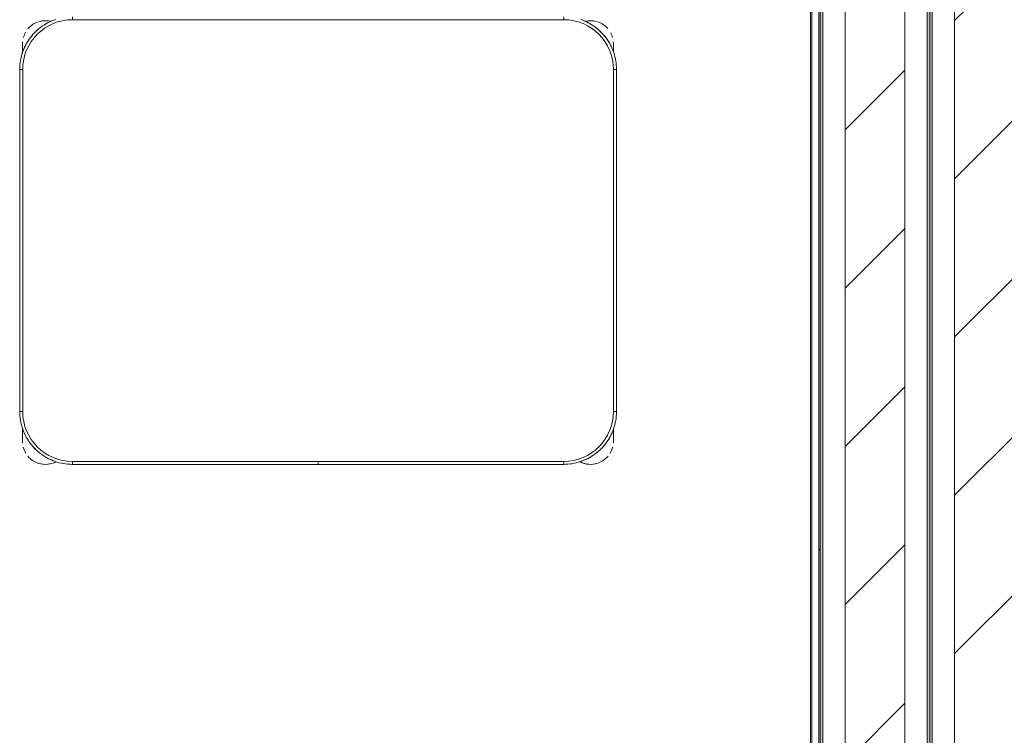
# Model space of a CAD drawing. Header units: metres. Extents: x 3 to 43.5, y -74 to -48.5.
# Tile 204 of 209: x 39.3 to 40.2, y -52.3 to -51.6. Entities that reach past the tile are written whole.
import ezdxf

# ---------------------------------------------------------------- set-up
doc = ezdxf.new("R2010")
doc.units = ezdxf.units.M
for name, color, linetype, lineweight in [('A-WALL', 7, 'Continuous', 18), ('A-WALL-PATT', 7, 'Continuous', 18), ('I-FURN', 7, 'Continuous', 18)]:
    doc.layers.add(name, color=color, linetype=linetype, lineweight=lineweight)
pattern_1 = [(50, (21.555, -62.9), (0.5465545, -0.047815), [0.05715, -0.62865]), (355, (21.555, -62.9), (-0.105728, 0.573166), [0.04572, -0.50292]), (100.451, (21.601, -62.904), (0.440828, 0.525349), [0.04857, -0.53427]), (46.184, (21.555, -62.748), (0.813237, -0.12613), [0.08573, -0.94298]), (96.636, (21.623, -62.758), (0.712212, 0.742287), [0.07286, -0.80141]), (351.184, (21.555, -62.748), (0.712217, 0.742274), [0.06858, -0.75438]), (21, (21.631, -62.786), (0.454846, -0.306795), [0.05715, -0.62865]), (326, (21.631, -62.786), (0.185405, 0.55256), [0.04572, -0.50292]), (71.451, (21.669, -62.811), (0.640251, 0.245763), [0.04857, -0.53427]), (37.5, (21.555, -62.9), (0.009261, 0.2536672), [0.02515, -0.47168, 0.02515, -0.48539, -0.50482]), (37.5, (21.555, -62.9), (0.009261, 0.2536672), [-1.007, 0.02515, -0.47968]), (7.5, (21.555, -62.9), (0.2004558, 0.300546), [0.02515, -0.26594, 0.02515, -0.46025, -0.1924]), (7.5, (21.555, -62.9), (0.2004558, 0.300546), [-0.77648, 0.02515, -0.16726]), (327.5, (21.385, -62.9), (0.4067682, -0.0171882), [0.02515, -0.16535, 0.02515, -0.56921, -0.78867]), (327.5, (21.385, -62.9), (0.4067682, -0.0171882), [-0.78486, 0.02515, -0.76352]), (317.5, (21.309, -62.9), (0.444383, 0.0762794), [0.02515, -0.2225, 0.02515, -0.36957, -0.56007]), (317.5, (21.309, -62.9), (0.444383, 0.0762794), [-0.64237, 0.02515, -0.53492])]
pattern_2 = [(45, (21.555, -62.9), (-0.0795495, 0.0795495), [])]

# ---------------------------------------------------------------- blocks, each defined once
blk = doc.blocks.new('ConjuntoParaAlunoTamanho6 - CJA06_ConjuntoParaAlunoTamanho6-2902653-1PAV - FRIGORÍFICA')
at = {"layer": 'I-FURN', "color": 253, "true_color": 0xaaaaaa}
for p, q in [((-0.247, 0.06497), (-0.247, 0.06197)), ((0.247, 0.06497), (0.247, 0.06197)), ((-0.29713, 0.03797), (-0.29713, 0.02828)), ((-0.29713, 0.02878), (-0.29713, 0.03797)), ((0.29687, 0.03797), (0.29687, 0.02961)), ((0.29687, 0.03299), (0.29687, 0.03797)), ((-0.3, 0.01197), (-0.3, -0.33203)), ((-0.3, 0.01197), (-0.297, 0.01197)), ((-0.3, 0.01197), (-0.3, -0.33203)), ((0.3, 0.01197), (0.297, 0.01197)), ((0.3, -0.33203), (0.3, 0.01197)), ((0.3, -0.33203), (0.3, 0.01197)), ((-0.3, -0.33203), (-0.297, -0.33203)), ((0.3, -0.33203), (0.297, -0.33203)), ((-0.29713, -0.34835), (-0.29713, -0.35394)), ((-0.29713, -0.34868), (-0.29713, -0.36203)), ((0.29687, -0.35394), (0.29687, -0.3492)), ((0.29687, -0.36203), (0.29687, -0.34961)), ((-0.29713, -0.35705), (-0.29713, -0.36203)), ((0.29687, -0.36203), (0.29687, -0.35705)), ((-0.247, -0.38503), (-0.247, -0.38203)), ((-0.247, -0.38503), (-0.00005, -0.38503)), ((-0.247, -0.38503), (-0.00005, -0.38503)), ((-0.00005, -0.38203), (-0.00005, -0.38503)), ((0.00005, -0.38503), (0.00005, -0.38203)), ((0.00005, -0.38503), (0.247, -0.38503)), ((0.00005, -0.38503), (0.247, -0.38503)), ((0.247, -0.38503), (0.247, -0.38203))]:
    blk.add_line(p, q, dxfattribs=at)
at = {"layer": 'I-FURN', "color": 253, "true_color": 0xaaaaaa, "flags": 128}
for points in [[(-0.26367, 0.06228), (-0.26567, 0.06157), (-0.26764, 0.06078), (-0.26957, 0.05992), (-0.27147, 0.05898), (-0.27333, 0.05796), (-0.27515, 0.05687), (-0.27693, 0.05571), (-0.27865, 0.05448), (-0.28033, 0.05318), (-0.28195, 0.05181), (-0.28351, 0.05038), (-0.28502, 0.04889), (-0.28647, 0.04734), (-0.28785, 0.04574), (-0.28917, 0.04407), (-0.29042, 0.04236), (-0.2916, 0.0406), (-0.29271, 0.0388), (-0.29374, 0.03695), (-0.29471, 0.03506), (-0.29559, 0.03313), (-0.2964, 0.03117), (-0.29713, 0.02918), (-0.29777, 0.02716), (-0.29834, 0.02512), (-0.29883, 0.02306), (-0.29923, 0.02097), (-0.29955, 0.01888), (-0.29978, 0.01677), (-0.29993, 0.01466), (-0.3, 0.01254), (-0.3, 0.01197)], [(0.247, 0.06197), (0.1235, 0.06197), (0, 0.06197), (-0.1235, 0.06197), (-0.247, 0.06197)], [(-0.247, 0.06197), (-0.1235, 0.06197), (0, 0.06197), (0.1235, 0.06197), (0.247, 0.06197)], [(0.3, 0.01197), (0.29996, 0.01409), (0.29983, 0.0162), (0.29962, 0.01831), (0.29932, 0.02041), (0.29894, 0.0225), (0.29848, 0.02456), (0.29794, 0.02661), (0.29731, 0.02864), (0.2966, 0.03064), (0.29582, 0.03261), (0.29495, 0.03454), (0.29401, 0.03644), (0.29299, 0.0383), (0.2919, 0.04012), (0.29074, 0.04189), (0.28951, 0.04362), (0.28821, 0.04529), (0.28685, 0.04691), (0.28542, 0.04848), (0.28393, 0.04999), (0.28238, 0.05143), (0.28077, 0.05282), (0.27911, 0.05413), (0.2774, 0.05538), (0.27564, 0.05656), (0.27383, 0.05767), (0.27198, 0.05871), (0.27009, 0.05967), (0.26816, 0.06056), (0.2662, 0.06136), (0.26421, 0.06209)], [(-0.29713, 0.03797), (-0.29713, 0.03796), (-0.29713, 0.03792), (-0.29713, 0.03785), (-0.29713, 0.03775), (-0.29713, 0.03763), (-0.29713, 0.03748), (-0.29713, 0.03731), (-0.29713, 0.03711), (-0.29713, 0.03688), (-0.29713, 0.03663), (-0.29713, 0.03635), (-0.29713, 0.03605), (-0.29713, 0.03572), (-0.29713, 0.03537), (-0.29713, 0.035), (-0.29713, 0.03461), (-0.29713, 0.03419), (-0.29713, 0.03375), (-0.29713, 0.03329), (-0.29713, 0.03282), (-0.29713, 0.03232), (-0.29713, 0.0318), (-0.29713, 0.03127), (-0.29713, 0.03072), (-0.29713, 0.03016), (-0.29713, 0.02958), (-0.29713, 0.02898)], [(0.29687, 0.03), (0.29687, 0.03057), (0.29687, 0.03112), (0.29687, 0.03166), (0.29687, 0.03218), (0.29687, 0.03268), (0.29687, 0.03317), (0.29687, 0.03363), (0.29687, 0.03407), (0.29687, 0.0345), (0.29687, 0.0349), (0.29687, 0.03528), (0.29687, 0.03563), (0.29687, 0.03596), (0.29687, 0.03627), (0.29687, 0.03656), (0.29687, 0.03682), (0.29687, 0.03705), (0.29687, 0.03726), (0.29687, 0.03744), (0.29687, 0.0376), (0.29687, 0.03772), (0.29687, 0.03783), (0.29687, 0.0379), (0.29687, 0.03795), (0.29687, 0.03797)], [(-0.297, 0.01197), (-0.297, -0.07403), (-0.297, -0.16003), (-0.297, -0.24603), (-0.297, -0.33203)], [(-0.297, -0.33203), (-0.297, -0.24603), (-0.297, -0.16003), (-0.297, -0.07403), (-0.297, 0.01197)], [(0.297, -0.33203), (0.297, -0.24603), (0.297, -0.16003), (0.297, -0.07403), (0.297, 0.01197)], [(0.297, 0.01197), (0.297, -0.07403), (0.297, -0.16003), (0.297, -0.24603), (0.297, -0.33203)], [(-0.3, -0.33203), (-0.29996, -0.33415), (-0.29983, -0.33627), (-0.29962, -0.33838), (-0.29932, -0.34048), (-0.29894, -0.34256), (-0.29848, -0.34463), (-0.29794, -0.34668), (-0.29731, -0.34871), (-0.2966, -0.3507), (-0.29582, -0.35267), (-0.29495, -0.35461), (-0.29401, -0.35651), (-0.29299, -0.35837), (-0.2919, -0.36019), (-0.29074, -0.36196), (-0.28951, -0.36368), (-0.28821, -0.36536), (-0.28685, -0.36698), (-0.28542, -0.36855), (-0.28393, -0.37005), (-0.28238, -0.3715), (-0.28077, -0.37288), (-0.27911, -0.3742), (-0.2774, -0.37545), (-0.27564, -0.37663), (-0.27383, -0.37774), (-0.27198, -0.37878), (-0.27009, -0.37974), (-0.26816, -0.38062), (-0.2662, -0.38143), (-0.26421, -0.38216), (-0.2622, -0.38281), (-0.26015, -0.38338), (-0.25809, -0.38386), (-0.25601, -0.38426), (-0.25391, -0.38458), (-0.25181, -0.38482), (-0.24969, -0.38497), (-0.24757, -0.38503), (-0.247, -0.38503)], [(0.247, -0.38503), (0.24912, -0.38499), (0.25124, -0.38486), (0.25334, -0.38465), (0.25544, -0.38436), (0.25753, -0.38398), (0.2596, -0.38351), (0.26165, -0.38297), (0.26367, -0.38234), (0.26567, -0.38164), (0.26764, -0.38085), (0.26957, -0.37999), (0.27147, -0.37904), (0.27333, -0.37803), (0.27515, -0.37694), (0.27693, -0.37578), (0.27865, -0.37454), (0.28033, -0.37324), (0.28195, -0.37188), (0.28351, -0.37045), (0.28502, -0.36896), (0.28647, -0.36741), (0.28785, -0.3658), (0.28917, -0.36414), (0.29042, -0.36243), (0.2916, -0.36067), (0.29271, -0.35886), (0.29374, -0.35701), (0.29471, -0.35512), (0.29559, -0.3532), (0.2964, -0.35124), (0.29713, -0.34925), (0.29777, -0.34723), (0.29834, -0.34519), (0.29883, -0.34312), (0.29923, -0.34104), (0.29955, -0.33895), (0.29978, -0.33684), (0.29993, -0.33472), (0.3, -0.33261), (0.3, -0.33203)], [(-0.29713, -0.34907), (-0.29713, -0.34973), (-0.29713, -0.35038), (-0.29713, -0.35102), (-0.29713, -0.35165), (-0.29713, -0.35227), (-0.29713, -0.35288), (-0.29713, -0.35348), (-0.29713, -0.35406), (-0.29713, -0.35463), (-0.29713, -0.35518), (-0.29713, -0.35572), (-0.29713, -0.35624), (-0.29713, -0.35674), (-0.29713, -0.35722), (-0.29713, -0.35769), (-0.29713, -0.35813), (-0.29713, -0.35855), (-0.29713, -0.35895), (-0.29713, -0.35933), (-0.29713, -0.35969), (-0.29713, -0.36002), (-0.29713, -0.36033), (-0.29713, -0.36061), (-0.29713, -0.36087), (-0.29713, -0.36111), (-0.29713, -0.36131), (-0.29713, -0.3615), (-0.29713, -0.36165), (-0.29713, -0.36178), (-0.29713, -0.36188), (-0.29713, -0.36196), (-0.29713, -0.36201), (-0.29713, -0.36203)], [(0.29687, -0.36203), (0.29687, -0.36201), (0.29687, -0.36197), (0.29687, -0.36191), (0.29687, -0.36181), (0.29687, -0.36169), (0.29687, -0.36154), (0.29687, -0.36137), (0.29687, -0.36117), (0.29687, -0.36094), (0.29687, -0.36069), (0.29687, -0.36041), (0.29687, -0.36011), (0.29687, -0.35978), (0.29687, -0.35943), (0.29687, -0.35906), (0.29687, -0.35866), (0.29687, -0.35825), (0.29687, -0.35781), (0.29687, -0.35735), (0.29687, -0.35687), (0.29687, -0.35638), (0.29687, -0.35586), (0.29687, -0.35533), (0.29687, -0.35478), (0.29687, -0.35421), (0.29687, -0.35363), (0.29687, -0.35304), (0.29687, -0.35244), (0.29687, -0.35182), (0.29687, -0.35119), (0.29687, -0.35055), (0.29687, -0.3499)], [(-0.247, -0.38203), (-0.1235, -0.38203), (0, -0.38203), (0.1235, -0.38203), (0.247, -0.38203)], [(-0.00005, -0.38203), (-0.06179, -0.38203), (-0.12353, -0.38203), (-0.18526, -0.38203), (-0.247, -0.38203)], [(0.247, -0.38203), (0.18526, -0.38203), (0.12352, -0.38203), (0.06179, -0.38203), (0.00005, -0.38203)]]:
    blk.add_lwpolyline(points, dxfattribs=at)
at = {"layer": 'I-FURN', "color": 253, "true_color": 0xaaaaaa}
for centre, radius, start, end in [((-0.247, 0.01197), 0.05, 90, 180), ((-0.247, 0.01197), 0.05, 90, 180), ((-0.27413, 0.03797), 0.023, 109.92744, 140.02309), ((-0.27413, 0.03797), 0.023, 76.78758, 108), ((-0.27413, 0.03797), 0.023, 76.40434, 104.46692), ((-0.247, 0.01197), 0.053, 112.5, 122.69993), ((0.247, 0.01197), 0.05, 360, 90), ((0.247, 0.01197), 0.05, 0, 90), ((0.247, 0.01197), 0.053, 57.30007, 67.5), ((0.247, 0.01197), 0.053, 57.30007, 67.5), ((0.27387, 0.03797), 0.023, 75.53308, 103.10319), ((0.27387, 0.03797), 0.023, 72, 102.57928), ((0.27387, 0.03797), 0.023, 41.01944, 70.30683), ((-0.247, 0.01197), 0.053, 127.1607, 143.14964), ((0.247, 0.01197), 0.053, 37.1607, 53.14964), ((0.247, 0.01197), 0.053, 37.1607, 53.14964), ((-0.27413, 0.03797), 0.023, 149.97621, 164.34498), ((-0.247, 0.01197), 0.053, 147.30007, 157.5), ((0.247, 0.01197), 0.053, 22.5, 32.69993), ((0.247, 0.01197), 0.053, 22.5, 32.69993), ((0.27387, 0.03797), 0.023, 15.73053, 28.0506), ((-0.27413, 0.03797), 0.023, 176.5669, 180), ((0.27387, 0.03797), 0.023, 360, 4.00915), ((-0.247, -0.33203), 0.05, 180, 270), ((-0.247, -0.33203), 0.05, 180, 270), ((0.247, -0.33203), 0.05, 270, 360), ((0.247, -0.33203), 0.05, 270, 0), ((-0.247, -0.33203), 0.053, 202.5, 212.69993), ((0.247, -0.33203), 0.053, 327.30007, 337.5), ((0.247, -0.33203), 0.053, 327.30007, 337.5), ((-0.27413, -0.36203), 0.023, 180, 184.41224), ((-0.247, -0.33203), 0.053, 217.1607, 233.14964), ((0.247, -0.33203), 0.053, 307.1607, 323.14964), ((0.247, -0.33203), 0.053, 307.1607, 323.14964), ((0.27387, -0.36203), 0.023, 355.58784, 360), ((-0.27413, -0.36203), 0.023, 194.46313, 211.29748), ((0.27387, -0.36203), 0.023, 328.70279, 345.53679), ((-0.27413, -0.36203), 0.023, 220.15845, 250.98921), ((-0.27413, -0.36203), 0.023, 241.29896, 288), ((-0.27413, -0.36203), 0.023, 255.53308, 284.46692), ((-0.247, -0.33203), 0.053, 237.30007, 247.5), ((-0.27413, -0.36203), 0.023, 289.64716, 297.85925), ((0.27387, -0.36203), 0.023, 242.37001, 250.98921), ((0.27387, -0.36203), 0.023, 243.53772, 288), ((0.247, -0.33203), 0.053, 292.5, 302.69993), ((0.247, -0.33203), 0.053, 292.5, 302.69993), ((0.27387, -0.36203), 0.023, 255.53308, 284.46692), ((0.27387, -0.36203), 0.023, 289.64716, 320.10645)]:
    blk.add_arc(centre, radius, start, end, dxfattribs=at)
blk = doc.blocks.new('4 GRE - ESCOLA DE CINEMA E AUDIOVISUAL CINE REX R07_rvt-1-1PAV - FRIGORÍFICA')
at = {"layer": 'A-WALL-PATT', "true_color": 0xd4d4d4}
h = blk.add_hatch(dxfattribs=at)
h.set_pattern_fill('FP_2', color=254, style=0, pattern_type=2)
h.set_pattern_definition(pattern_2)
h.paths.add_polyline_path([(40.29234, -71.94194), (40.29234, -51.02045), (40.19234, -51.02045), (40.19234, -71.94194), (40.21645, -71.94194)])
h = blk.add_hatch(dxfattribs=at)
h.set_pattern_fill('FP_1', color=254, style=0, pattern_type=2)
h.set_pattern_definition(pattern_1)
h.paths.add_polyline_path([(40.1676, -71.94194), (40.16984, -71.94194), (40.16984, -51.17545), (40.1676, -51.17545), (40.16734, -71.94194)])
at = {"layer": 'A-WALL-PATT', "true_color": 0xeaeaea}
h = blk.add_hatch(dxfattribs=at)
h.set_pattern_fill('FP_22', color=254, style=0, pattern_type=2)
h.set_pattern_definition([(0, (21.555, -62.9), (0.381, 0.381), [0.1905, -0.5715]), (45, (21.65, -62.9), (-1.90495, 1.90495), []), (90, (21.65, -62.995), (-0.381, 0.381), [0.1905, -0.5715])])
h.paths.add_polyline_path([(40.05584, -63.74538), (40.05734, -63.74538), (40.05734, -61.48538), (40.05584, -61.48538), (40.05584, -63.61466)])
h.paths.add_polyline_path([(40.05584, -61.28538), (40.05734, -61.28538), (40.05734, -57.78609), (40.05584, -57.78609), (40.05584, -61.23073)])
h.paths.add_polyline_path([(40.05734, -57.58609), (40.05734, -54.49678), (40.05584, -54.49678), (40.05584, -57.58609)])
h.paths.add_polyline_path([(40.05584, -54.29678), (40.05734, -54.29678), (40.05734, -51.24612), (40.05584, -51.24612), (40.05584, -54.07892)])
at = {"layer": 'A-WALL-PATT', "true_color": 0xd4d4d4}
h = blk.add_hatch(dxfattribs=at)
h.set_pattern_fill('FP_1', color=254, style=0, pattern_type=2)
h.set_pattern_definition(pattern_1)
h.paths.add_polyline_path([(40.0597, -71.59331), (40.05984, -71.59331), (40.05984, -68.36288), (40.05734, -68.36288), (40.05734, -71.59331)])
h.paths.add_polyline_path([(40.05967, -68.16288), (40.05984, -68.16288), (40.05984, -68.16068), (40.05734, -68.16068), (40.05734, -68.16288)])
h.paths.add_polyline_path([(40.05734, -68.15218), (40.05984, -68.15218), (40.05984, -65.99307), (40.05734, -65.99307), (40.05734, -67.98521)])
h.paths.add_polyline_path([(40.05984, -65.86307), (40.05979, -63.94538), (40.05734, -63.94538), (40.05734, -65.86307)])
h.paths.add_polyline_path([(40.05734, -63.74538), (40.05984, -63.74538), (40.05984, -61.49538), (40.05734, -61.49538), (40.05734, -63.61466)])
h.paths.add_polyline_path([(40.05984, -61.48688), (40.05984, -61.48538), (40.05734, -61.48538), (40.05734, -61.48688)])
h.paths.add_polyline_path([(40.05984, -61.28538), (40.05984, -57.78609), (40.05734, -57.78609), (40.05739, -61.28538)])
h.paths.add_polyline_path([(40.05829, -57.58609), (40.05984, -57.58609), (40.05904, -54.49678), (40.05734, -54.49678), (40.05734, -57.58609)])
h.paths.add_polyline_path([(40.05908, -54.29678), (40.05984, -54.29678), (40.05982, -51.24612), (40.05734, -51.24612), (40.05734, -54.29678)])
h = blk.add_hatch(dxfattribs=at)
h.set_pattern_fill('FP_2', color=254, style=0, pattern_type=2)
h.set_pattern_definition(pattern_2)
h.paths.add_polyline_path([(40.14234, -71.59331), (40.14234, -68.36288), (40.08234, -68.36288), (40.08234, -71.59331), (40.14118, -71.59331)])
h.paths.add_polyline_path([(40.14234, -68.16288), (40.14234, -63.94538), (40.08234, -63.94538), (40.08252, -68.16288), (40.12121, -68.16288)])
h.paths.add_polyline_path([(40.14234, -63.74538), (40.14234, -61.48538), (40.08234, -61.48538), (40.08234, -63.74538), (40.09549, -63.74538)])
h.paths.add_polyline_path([(40.14234, -61.28538), (40.14234, -57.78609), (40.08234, -57.78609), (40.08234, -61.28538), (40.08351, -61.28538)])
h.paths.add_polyline_path([(40.10504, -57.58609), (40.14234, -57.58609), (40.14234, -54.49678), (40.08234, -54.49678), (40.08234, -57.58609)])
h.paths.add_polyline_path([(40.14234, -54.29678), (40.14193, -51.24612), (40.08234, -51.24612), (40.08234, -54.29678), (40.12418, -54.29678)])
h = blk.add_hatch(dxfattribs=at)
h.set_pattern_fill('FP_1', color=254, style=0, pattern_type=2)
h.set_pattern_definition(pattern_1)
h.paths.add_polyline_path([(40.16484, -71.59331), (40.16734, -71.59331), (40.16734, -68.36288), (40.16484, -68.36288), (40.16484, -71.56111)])
h.paths.add_polyline_path([(40.16484, -68.16288), (40.16734, -68.16288), (40.16734, -63.94538), (40.16484, -63.94538), (40.16484, -67.98521)])
h.paths.add_polyline_path([(40.16484, -63.74538), (40.16734, -63.74538), (40.16734, -61.48538), (40.16484, -61.48538), (40.16484, -63.61466)])
h.paths.add_polyline_path([(40.16484, -61.28538), (40.16734, -61.28538), (40.16734, -57.78609), (40.16484, -57.78609), (40.16484, -61.23073)])
h.paths.add_polyline_path([(40.16484, -57.58609), (40.16734, -57.58609), (40.16734, -54.49678), (40.16484, -54.49678), (40.16484, -57.2575)])
h.paths.add_polyline_path([(40.16484, -54.29678), (40.16734, -54.29678), (40.16734, -51.24612), (40.16484, -51.24612), (40.16484, -54.07892)])
at = {"layer": 'A-WALL', "color": 253, "true_color": 0xaaaaaa}
for p, q in [((40.16984, -51.17545), (40.16984, -71.94194)), ((40.19234, -51.17545), (40.19234, -71.94194)), ((40.05584, -54.29678), (40.05584, -51.24612)), ((40.05734, -51.24612), (40.05734, -54.29678)), ((40.05734, -54.29678), (40.05734, -51.24612)), ((40.05984, -54.29678), (40.05984, -51.24612)), ((40.08234, -54.29678), (40.08234, -51.24612)), ((40.14234, -54.29678), (40.14234, -51.24612)), ((40.16484, -54.29678), (40.16484, -51.24612)), ((40.16734, -51.24612), (40.16734, -54.29678)), ((40.16734, -54.29678), (40.16734, -51.24612)), ((40.04734, -51.25612), (40.04734, -54.28678)), ((40.04884, -54.28828), (40.04884, -51.25462))]:
    blk.add_line(p, q, dxfattribs=at)
at = {"layer": 'I-FURN', "color": 253, "lineweight": 18, "true_color": 0xaaaaaa}
blk.add_blockref('ConjuntoParaAlunoTamanho6 - CJA06_ConjuntoParaAlunoTamanho6-2902653-1PAV - FRIGORÍFICA', (39.55241, -51.64244), dxfattribs=at)

msp = doc.modelspace()

# ---------------------------------------------------------------- block references
at = {"lineweight": 5}
msp.add_blockref('4 GRE - ESCOLA DE CINEMA E AUDIOVISUAL CINE REX R07_rvt-1-1PAV - FRIGORÍFICA', (0, 0), dxfattribs=at)

doc.saveas('drawing.dxf')
